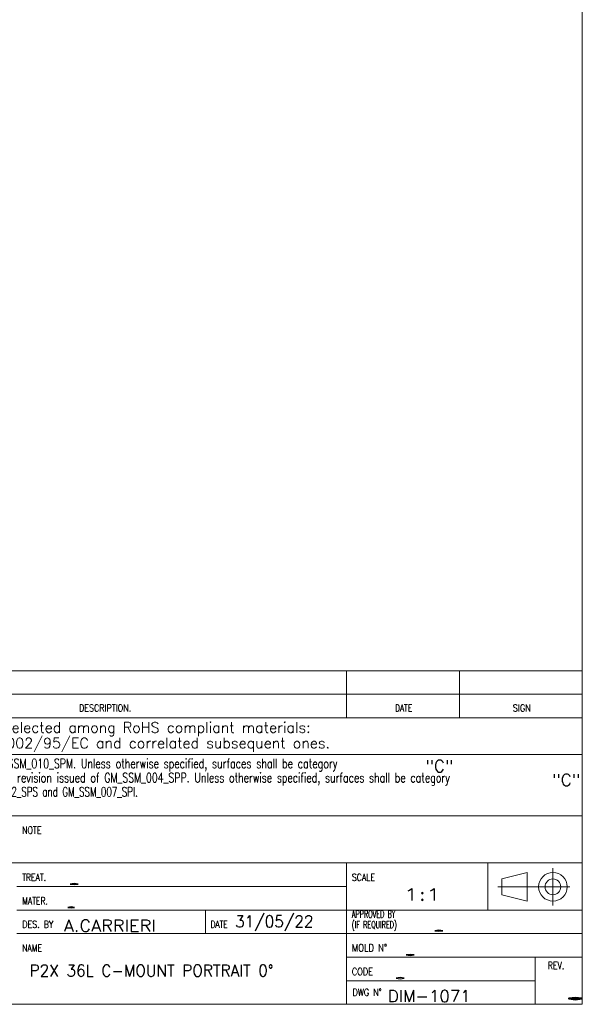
# Model space of a CAD drawing. Header units: millimetres. Extents: x 0 to 837, y 0 to 589.
# Tile 68 of 166: x 717 to 837, y 5 to 214. Entities that reach past the tile are written whole.
import ezdxf

# ---------------------------------------------------------------- set-up
doc = ezdxf.new("R2010")
doc.units = ezdxf.units.MM
doc.layers.add('1', color=7, linetype='Continuous', true_color=0xffffff)
doc.layers.add('256', color=7, linetype='Continuous', true_color=0xffffff)
doc.styles.add('blockfont', font='simplex.shx')
doc.styles.add('ideas_simplex', font='simplex.shx')

# ---------------------------------------------------------------- blocks, each defined once
blk = doc.blocks.new('TabularNote1')
at = {"layer": '1', "color": 172, "linetype": 'Continuous', "lineweight": 18}
for p, q in [((0, 5), (8, 5)), ((0, 5), (0, 0)), ((8, 5), (8, 0)), ((8, 5), (16, 5)), ((16, 5), (16, 0)), ((16, 5), (40, 5)), ((40, 5), (40, 0)), ((40, 5), (140, 5)), ((140, 5), (140, 0)), ((140, 5), (164, 5)), ((164, 5), (164, 0)), ((164, 5), (190, 5)), ((190, 5), (190, 0)), ((0, 0), (8, 0)), ((8, 0), (16, 0)), ((16, 0), (40, 0)), ((40, 0), (140, 0)), ((140, 0), (164, 0)), ((164, 0), (190, 0))]:
    blk.add_line(p, q, dxfattribs=at)

msp = doc.modelspace()

# ---------------------------------------------------------------- linework, layer by layer
at = {"layer": '256', "color": 3, "linetype": 'Continuous', "lineweight": 18}
for p, q in [((836, 589), (836, 5)), ((646, 65.794), (836, 65.794)), ((686, 58), (786, 58)), ((786, 58), (810, 58)), ((810, 58), (836, 58)), ((686, 45), (786, 45)), ((786, 45), (810, 45)), ((810, 45), (836, 45)), ((716, 20), (836, 20)), ((786, 20), (786, 5)), ((15, 5), (836, 5))]:
    msp.add_line(p, q, dxfattribs=at)
at = {"layer": '256', "color": 4, "linetype": 'Continuous', "lineweight": 18}
for p, q in [((786, 72.794), (786, 65.794)), ((810, 72.794), (810, 65.794)), ((646, 70.794), (836, 70.794)), ((646, 35), (836, 35)), ((786, 20), (786, 35)), ((816, 35), (816, 25)), ((829.799, 33.885), (829.799, 25.976)), ((818.959, 31.611), (824.366, 32.975)), ((818.959, 28.267), (818.959, 31.611)), ((824.366, 26.902), (824.366, 32.975)), ((716, 30), (786, 30)), ((818.098, 29.939), (833.387, 29.939)), ((818.959, 28.267), (824.366, 26.902)), ((716, 25), (836, 25)), ((756, 20), (756, 25)), ((786, 15), (836, 15)), ((826, 15), (826, 5)), ((786, 10), (826, 10))]:
    msp.add_line(p, q, dxfattribs=at)
for radius in [3.037, 1.672]:
    msp.add_circle((829.799, 29.939), radius, dxfattribs=at)

# ---------------------------------------------------------------- block references
at = {"layer": '1', "color": 172, "linetype": 'Continuous', "lineweight": 18}
msp.add_blockref('TabularNote1', (645.997, 70.806), dxfattribs=at)

# ---------------------------------------------------------------- texts
at = {"layer": '1', "color": 3, "linetype": 'Continuous', "lineweight": 13, "char_height": 2.5, "attachment_point": 7, "line_spacing_factor": 0.903614, "style": 'blockfont'}
for insert in [(802.706, 54.305), (829.641, 51.379)]:
    msp.add_mtext('\\W1.0515;"C"', dxfattribs=dict(at, insert=insert))
at = {"layer": '1', "color": 7, "linetype": 'Continuous', "lineweight": 18, "char_height": 2.5, "attachment_point": 7, "line_spacing_factor": 1.204819, "style": 'ideas_simplex'}
for s, insert in [('\\W1.4766;1:1', (798.108, 27.052)), ('\\W0.9460;31/05/22', (762.329, 20.508)), ('\\W1.1057;A.CARRIERI', (725.952, 20.428)), ('\\W8.0391;.', (801.255, 20.51))]:
    msp.add_mtext(s, dxfattribs=dict(at, insert=insert))
at = {"layer": '1', "color": 7, "linetype": 'Continuous', "lineweight": 13, "insert": (750.845, 10.428), "char_height": 3, "attachment_point": 7, "line_spacing_factor": 0.903614, "style": 'blockfont'}
msp.add_mtext('\\W0.8462; ', dxfattribs=at)
at = {"layer": '256', "color": 1, "linetype": 'Continuous', "lineweight": 13, "attachment_point": 7, "line_spacing_factor": 0.903614, "style": 'blockfont'}
for insert, char_height in [((735.997, 71.273), 2), ((797.187, 71.305), 2), ((821.978, 71.45), 2), ((725.279, 40.389), 2.3), ((725.279, 36.939), 2.3), ((802.527, 26.724), 4), ((726.729, 20.527), 2.3), ((763.843, 20.817), 2.3), ((798.348, 20.817), 2.3), ((726.025, 10.567), 2.7), ((726.025, 6.517), 2.7)]:
    msp.add_mtext('\\W1.0880; ', dxfattribs=dict(at, insert=insert, char_height=char_height))
at = {"layer": '256', "color": 4, "linetype": 'Continuous', "lineweight": 13, "char_height": 1.5, "attachment_point": 7, "line_spacing_factor": 0.903614, "style": 'blockfont'}
for s, insert in [('\\W0.8244;DESCRIPTION.', (729.189, 67.126)), ('\\W0.7627;DATE', (796.289, 67.126)), ('\\W0.8385;SIGN', (821.289, 67.126)), ('\\W0.8094;NOTE', (717.113, 41.208)), ('\\W0.7875;TREAT.', (717.113, 31.208)), ('\\W0.8044;SCALE', (787.113, 31.208)), ('\\W0.7832;MATER.', (717.113, 26.208)), ('\\W0.6665;APPROVED BY\\P(IF REQUIRED)', (787.105, 20.626)), ('\\W0.8255;DES. BY', (717.113, 21.208)), ('\\W0.7627;DATE', (757.113, 21.208)), ('\\W0.7899;NAME', (717.113, 16.208)), ('\\W0.8674;MOLD N%%d', (787.129, 16.239)), ('\\W0.8438;CODE', (787.113, 11.208)), ('\\W0.7991;REV.', (828.727, 12.492)), ('\\W0.8277;DWG N%%d', (787.274, 6.817))]:
    msp.add_mtext(s, dxfattribs=dict(at, insert=insert))
at = {"layer": '256', "color": 3, "linetype": 'Continuous', "lineweight": 13, "attachment_point": 7, "line_spacing_factor": 0.903614, "style": 'blockfont'}
for s, insert, char_height in [('\\W1.0066;All materials employed have to be selected among RoHS compliant materials:', (660.003, 61.917), 2.2), ('\\W1.0096;the EC directives to be referred to are 2002/95/EC and correlated subsequent ones.', (651.203, 58.617), 2.2), ('\\W0.7350;For Metal Parts last revision issued of GM_SSM_010_SPM. Unless otherwise specified, surfaces shall be category', (670.606, 54.444), 2), ('\\W0.7320;For Plastic, Rubber and Overmold Parts last revision issued of GM_SSM_004_SPP. Unless otherwise specified, surfaces shall be category', (670.606, 51.444), 2), ('\\W0.6779;For Package last revision issued of GM_SSM_002_SPS and GM_SSM_007_SPI.', (670.606, 48.444), 2)]:
    msp.add_mtext(s, dxfattribs=dict(at, insert=insert, char_height=char_height))
at = {"layer": '256', "color": 7, "linetype": 'Continuous', "lineweight": 18, "attachment_point": 7, "line_spacing_factor": 1.204819, "style": 'ideas_simplex'}
for s, insert, char_height in [('\\W8.0391;.', (723.821, 30.4), 2.5), ('\\W6.8906;.', (723.821, 25.459), 2.5), ('\\W8.0391;.', (795.166, 15.362), 2.5), ('\\W0.9481;P2X 36L C-MOUNT PORTRAIT 0°', (718.69, 10.905), 2.5), ('\\W8.0391;.', (793.053, 10.419), 2.5), ('\\W1.0318; DIM-1071', (792.987, 5.492), 2.5), ('\\W8.0391;.', (827.687, 6.017), 4)]:
    msp.add_mtext(s, dxfattribs=dict(at, insert=insert, char_height=char_height))

doc.saveas('drawing.dxf')
